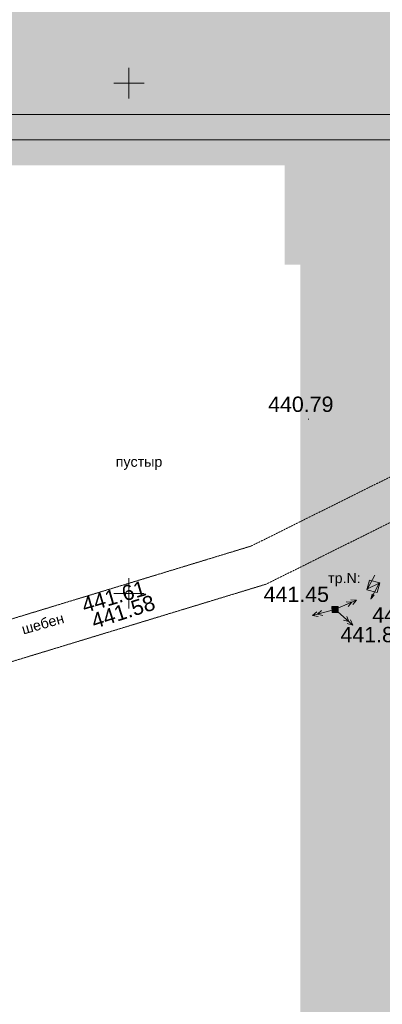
# Model space of a CAD drawing. Header units: millimetres. Extents: x 918404 to 1362154, y 4120617 to 4364104.
# Tile 182 of 256: x 1068582 to 1075696, y 4170574 to 4189872. Entities that reach past the tile are written whole.
import ezdxf

# ---------------------------------------------------------------- set-up
doc = ezdxf.new("R2010")
doc.units = ezdxf.units.MM
doc.header["$MEASUREMENT"] = 0
doc.linetypes.add('Д_ТРОТ_ТРУБА', pattern=[1.5, 0.75, -0.75])
for name, color, linetype, lineweight in [('(001) Сетка_Ном._пера__132', 132, 'Continuous', 18), ('(002) Рамка_Ном._пера__7', 7, 'Continuous', 18), ('(007) Здания_Ном._пера__7', 7, 'Continuous', 18), ('(022) Возд. Линии_Ном._пера__240', 240, 'Continuous', 18), ('(022) Возд. Линии_Ном._пера__7', 7, 'Continuous', 18), ('0_Ном._пера__174', 174, 'Continuous', 18), ('0_Ном._пера__255', 255, 'Continuous', 18), ('0_Ном._пера__7', 7, 'Continuous', 18), ('ВЫСОТА_Ном._пера__7', 7, 'Continuous', 18), ('ТОЧКИ_Ном._пера__6', 6, 'Continuous', 18)]:
    doc.layers.add(name, color=color, linetype=linetype, lineweight=lineweight)
doc.styles.add('СГЕНЕРИР_СТИЛЬ_1', font='arial.ttf')

msp = doc.modelspace()

# ---------------------------------------------------------------- hatches: boundary and pattern name
at = {"layer": '(022) Возд. Линии_Ном._пера__240', "linetype": 'Continuous'}
h = msp.add_hatch(color=256, dxfattribs=at)
h.paths.add_polyline_path([(1074708.1, 4178371.1), (1074710.5, 4178251.2), (1074830.5, 4178253.6), (1074828.1, 4178373.5)])
h.paths.add_polyline_path([(1074779.3, 4178312.3, -1), (1074759.3, 4178312.3, -1)], flags=0)
at = {"layer": '(022) Возд. Линии_Ном._пера__7', "linetype": 'Continuous'}
msp.add_hatch(color=256, dxfattribs=at).paths.add_polyline_path([(1074761.9, 4178319, 1), (1074776.7, 4178305.7, 1)])
msp.add_hatch(color=256, dxfattribs=at).paths.add_polyline_path([(1074761.9, 4178319, 1), (1074776.7, 4178305.7, 1)])
at = {"layer": '0_Ном._пера__255', "linetype": 'Continuous'}
h = msp.add_hatch(color=256, dxfattribs=at)
h.paths.add_polyline_path([(1046704.3, 4191646.9), (1046704.3, 4157775.6), (1089562.6, 4157775.6), (1089562.6, 4191646.9)])
h.paths.add_polyline_path([(1049745.7, 4183065.4), (1049745.7, 4186999.8), (1061860, 4186999.8), (1061860, 4185902.9), (1067543.2, 4185902.9), (1067543.2, 4187020.4), (1073782.3, 4187020.4), (1073782.3, 4185067.9), (1074090.5, 4185067.9), (1074090.5, 4165239.1), (1073782.3, 4165239.1), (1073782.3, 4165313.9), (1069953.7, 4165313.9), (1069953.7, 4169186.3), (1049745.7, 4169186.3)], flags=0)

# ---------------------------------------------------------------- linework, layer by layer
at = {"layer": '(001) Сетка_Ном._пера__132', "linetype": 'Continuous'}
for p, q in [((1070726.3, 4188929), (1070726.3, 4188329)), ((1070426.3, 4188629), (1071026.3, 4188629)), ((1070726.3, 4178929), (1070726.3, 4178329)), ((1070426.3, 4178629), (1071026.3, 4178629))]:
    msp.add_line(p, q, dxfattribs=at)
at = {"layer": '(022) Возд. Линии_Ном._пера__7', "linetype": 'Continuous'}
for p, q in [((1075548.5, 4178984.9), (1075407.9, 4178719.9)), ((1075407.9, 4178719.9), (1075634.1, 4178826.2)), ((1075634.1, 4178826.2), (1075470, 4178517.1)), ((1075470, 4178517.1), (1075499.2, 4178614.8)), ((1075499.2, 4178614.8), (1075534.6, 4178596)), ((1074824.3, 4178336.4), (1075190.8, 4178496.6)), ((1075099.2, 4178456.6), (1074987.5, 4178462.3)), ((1075099.2, 4178456.6), (1075027.6, 4178370.7)), ((1075190.8, 4178496.6), (1075079.1, 4178502.4)), ((1075190.8, 4178496.6), (1075119.2, 4178410.8)), ((1075534.6, 4178596), (1075472.3, 4178521.5)), ((1074711.3, 4178297), (1074324.5, 4178195)), ((1074711.3, 4178297), (1074324.5, 4178195)), ((1074324.5, 4178195), (1074408.5, 4178268.9)), ((1074324.5, 4178195), (1074408.5, 4178268.9)), ((1074421.2, 4178220.5), (1074505.2, 4178294.4)), ((1074421.2, 4178220.5), (1074505.2, 4178294.4)), ((1074421.2, 4178220.5), (1074530.7, 4178197.7)), ((1074421.2, 4178220.5), (1074530.7, 4178197.7)), ((1074814.3, 4178272.7), (1075114.4, 4178008.2)), ((1074324.5, 4178195), (1074434, 4178172.2)), ((1074324.5, 4178195), (1074434, 4178172.2)), ((1075039.4, 4178074.3), (1074931.3, 4178102.9)), ((1075039.4, 4178074.3), (1074997.4, 4178178)), ((1075114.4, 4178008.2), (1075006.4, 4178036.8)), ((1075114.4, 4178008.2), (1075072.5, 4178111.9))]:
    msp.add_line(p, q, dxfattribs=at)
at = {"layer": '(022) Возд. Линии_Ном._пера__7', "linetype": 'Continuous', "flags": 128}
msp.add_lwpolyline([(1074828.1, 4178373.5), (1074708.1, 4178371.1), (1074710.5, 4178251.2), (1074830.5, 4178253.6)], close=True, dxfattribs=at)
msp.add_lwpolyline([(1074828.1, 4178373.5), (1074708.1, 4178371.1), (1074710.5, 4178251.2), (1074830.5, 4178253.6)], close=True, dxfattribs=at)
at = {"layer": '(022) Возд. Линии_Ном._пера__7', "linetype": 'Continuous'}
msp.add_circle((1074769.3, 4178312.3), 10, dxfattribs=at)
msp.add_circle((1074769.3, 4178312.3), 10, dxfattribs=at)
at = {"layer": '0_Ном._пера__174', "linetype": 'Continuous', "flags": 128}
for points in [[(1047395, 4188014.6), (1089395.9, 4188014.6), (1089395.9, 4158734.6), (1047395, 4158734.6)], [(1049395, 4187514.6), (1088895.9, 4187514.6), (1088895.9, 4159234.6), (1049395, 4159234.6)]]:
    msp.add_lwpolyline(points, close=True, dxfattribs=at)
at = {"layer": '0_Ном._пера__7', "linetype": 'Д_ТРОТ_ТРУБА', "flags": 128}
for points in [[(1054151, 4174382.6), (1054267.3, 4174357.4), (1054390.4, 4174362.7), (1054578.9, 4174392.3), (1060768, 4175796.9), (1073122.5, 4179555.6), (1078444, 4182198.8)], [(1055172.7, 4173706.7), (1060973.3, 4175023.1), (1073418.9, 4178809.5), (1079212.4, 4181687.2)]]:
    msp.add_lwpolyline(points, dxfattribs=at)
at = {"layer": '0_Ном._пера__7', "linetype": 'Continuous', "flags": 128}
msp.add_lwpolyline([(1075394.2, 4178698.5), (1075444.1, 4178887.6), (1075646.1, 4178834.4), (1075596.2, 4178645.2)], close=True, dxfattribs=at)
at = {"layer": 'ТОЧКИ_Ном._пера__6', "linetype": 'Continuous'}
for p, q in [((1074242.2, 4182043.5), (1074252.2, 4182043.5)), ((1070634.8, 4178798.7), (1070644.8, 4178798.7)), ((1075436, 4178856.8), (1075446, 4178856.8)), ((1075394.2, 4178698.5), (1075404.2, 4178698.5)), ((1074977.7, 4178412.4), (1074987.7, 4178412.4)), ((1074769.3, 4178312.3), (1074779.3, 4178312.3)), ((1070774.6, 4178005), (1070784.6, 4178005))]:
    msp.add_line(p, q, dxfattribs=at)

# ---------------------------------------------------------------- texts
at = {"layer": '(002) Рамка_Ном._пера__7', "linetype": 'Continuous', "insert": (1068654.5, 4177819.6), "char_height": 200, "attachment_point": 7, "rotation": 15.78525, "style": 'СГЕНЕРИР_СТИЛЬ_1'}
msp.add_mtext('{шебен}', dxfattribs=at)
at = {"layer": '(007) Здания_Ном._пера__7', "linetype": 'Continuous', "insert": (1070465.5, 4181048.9), "char_height": 200, "attachment_point": 7, "style": 'СГЕНЕРИР_СТИЛЬ_1'}
msp.add_mtext('{пустыр}', dxfattribs=at)
at = {"layer": '(022) Возд. Линии_Ном._пера__7', "linetype": 'Continuous', "insert": (1074632, 4178769), "char_height": 200, "attachment_point": 7, "style": 'СГЕНЕРИР_СТИЛЬ_1'}
msp.add_mtext('{тр.N:}', dxfattribs=at)
at = {"layer": 'ВЫСОТА_Ном._пера__7', "linetype": 'Continuous', "char_height": 300, "attachment_point": 4, "style": 'СГЕНЕРИР_СТИЛЬ_1'}
for s, insert in [('{440.79}', (1073455.5, 4182332.8)), ('{441.45}', (1073367.6, 4178608.9)), ('{441.33}', (1075499.6, 4178204.7)), ('{441.84}', (1074874.7, 4177818.7))]:
    msp.add_mtext(s, dxfattribs=dict(at, insert=insert))
for s, insert, rotation in [('{441.61}', (1069813.4, 4178383.4), 16.21995), ('{441.58}', (1070002.2, 4178071.5), 17.74696)]:
    msp.add_mtext(s, dxfattribs=dict(at, insert=insert, rotation=rotation))

doc.saveas('drawing.dxf')
